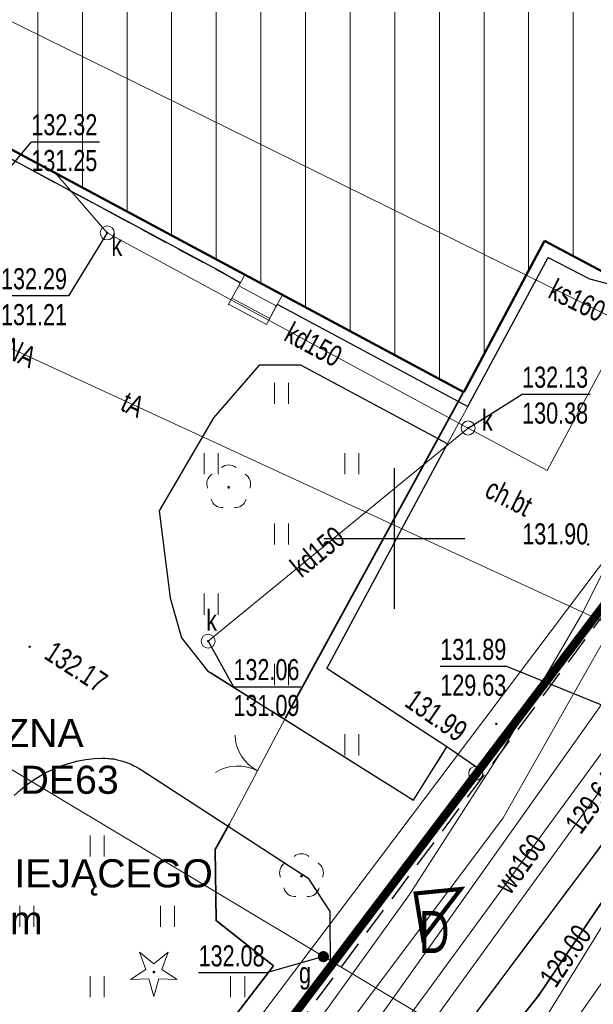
# Model space of a CAD drawing. Header units: centimetres. Extents: x 1590 to 6442358, y 1327 to 6703124.
# Tile 28 of 79: x 1926 to 1947, y 1560 to 1595. Entities that reach past the tile are written whole.
import ezdxf
from ezdxf import colors
from ezdxf.entities.mleader import LeaderData, LeaderLine
from ezdxf.enums import TextEntityAlignment as Align
from ezdxf.math import Vec2, Vec3

# ---------------------------------------------------------------- set-up
doc = ezdxf.new("R2010")
doc.units = ezdxf.units.CM
for name, pattern in [('DASHED', [19.05, 12.7, -6.35]), ('TZ.430.7812.2024$0$1.0_0.5', [1.5, 1, -0.5]), ('TZ.430.7812.2024$0$1.5_0.5', [2, 1.5, -0.5]), ('TZ.430.7812.2024$0$219-500', [0]), ('TZ.430.7812.2024$0$egug-500', [1, 0.5, -0.5]), ('TZ.430.7812.2024$0$otob_500', [0]), ('TZ.430.7812.2024$0$suep_nn_500', [0])]:
    doc.linetypes.add(name, pattern=pattern)
for name, color, linetype, lineweight in [('0_RAMKA', 7, 'Continuous', 25), ('INW_HATCH_UTWARDZENIA', 250, 'Continuous', 0), ('PZT_OPIS', 241, 'Continuous', 5), ('PZT_WYMIARY', 183, 'Continuous', 13), ('S_WODA PPOŻ_TXT', 160, 'Continuous', 20), ('TZ.430.7812.2024$0$!MPZP', 134, 'Continuous', 18)]:
    doc.layers.add(name, color=color, linetype=linetype, lineweight=lineweight)
doc.layers.add('PZT_GRANICA DZIAŁKI', color=1, linetype='DASHED', lineweight=100, true_color=0xff0000)
for name, color, linetype in [('TZ.430.7812.2024$0$202-punkt graniczny', 7, 'Continuous'), ('TZ.430.7812.2024$0$218-kontur użytku gruntowego', 7, 'Continuous'), ('TZ.430.7812.2024$0$219-działka ewidencyjna', 7, 'Continuous'), ('TZ.430.7812.2024$0$312-budynek ewidencyjny', 7, 'Continuous'), ('TZ.430.7812.2024$0$352-schody', 7, 'Continuous'), ('TZ.430.7812.2024$0$brama', 7, 'Continuous'), ('TZ.430.7812.2024$0$chodnik', 7, 'Continuous'), ('TZ.430.7812.2024$0$chodnik-Atr17', 7, 'Continuous'), ('TZ.430.7812.2024$0$drzewo iglaste', 7, 'Continuous'), ('TZ.430.7812.2024$0$drzewo liściaste', 7, 'Continuous'), ('TZ.430.7812.2024$0$jezdnia', 7, 'Continuous'), ('TZ.430.7812.2024$0$krawężnik', 7, 'Continuous'), ('TZ.430.7812.2024$0$obszar utwardzony', 7, 'Continuous'), ('TZ.430.7812.2024$0$obudowa ochronna przewodu', 7, 'Continuous'), ('TZ.430.7812.2024$0$ogrodzenie trwałe', 7, 'Continuous'), ('TZ.430.7812.2024$0$pikieta sztuczna', 7, 'Continuous'), ('TZ.430.7812.2024$0$pikieta sztuczna-Atr2', 7, 'Continuous'), ('TZ.430.7812.2024$0$przewód elektroenergetyczny niskiego napięcia', 7, 'Continuous'), ('TZ.430.7812.2024$0$przewód elektroenergetyczny podziemny', 7, 'Continuous'), ('TZ.430.7812.2024$0$przewód elektroenergetyczny podziemny-Atr1', 7, 'Continuous'), ('TZ.430.7812.2024$0$przewód gazowy', 7, 'Continuous'), ('TZ.430.7812.2024$0$przewód kanalizacyjny', 7, 'Continuous'), ('TZ.430.7812.2024$0$przewód kanalizacyjny-Atr1', 7, 'Continuous'), ('TZ.430.7812.2024$0$przewód telekomunikacyjny podziemny', 7, 'Continuous'), ('TZ.430.7812.2024$0$przewód telekomunikacyjny podziemny-Atr1', 7, 'Continuous'), ('TZ.430.7812.2024$0$przewód wodociągowy', 7, 'Continuous'), ('TZ.430.7812.2024$0$przewód wodociągowy-Atr1', 7, 'Continuous'), ('TZ.430.7812.2024$0$rzędna', 7, 'Continuous'), ('TZ.430.7812.2024$0$rzędna-Atr2', 7, 'Continuous'), ('TZ.430.7812.2024$0$rzędna-Atr3', 7, 'Continuous'), ('TZ.430.7812.2024$0$trawnik', 7, 'Continuous'), ('TZ.430.7812.2024$0$Wstawianie ramki sekcyjnej z opisem', 7, 'Continuous'), ('TZ.430.7812.2024$0$właz do komory lub kanału - okrągły', 7, 'Continuous'), ('TZ.430.7812.2024$0$właz do komory lub kanału - okrągły-Atr17', 7, 'Continuous'), ('TZ.430.7812.2024$0$zasuwa lub zawór', 7, 'Continuous'), ('TZ.430.7812.2024$0$zasuwa lub zawór-Atr17', 7, 'Continuous')]:
    doc.layers.add(name, color=color, linetype=linetype)
doc.styles.add('ARIAL', font='arial.ttf')
doc.styles.get("Standard").update_dxf_attribs({"font": 'arial.ttf'})
doc.styles.add('TZ.430.7812.2024$0$STANDARD', font='Working1250', dxfattribs={"width": 0.75})
doc.linetypes.add('TZ.430.7812.2024$0$902-500', pattern='A,3.75,0,[1,ksztalty.shx,S=0.5,R=0,X=0,Y=0],3.75', length=7.5)
doc.dimstyles.new('500_MDCP_w_metrach', dxfattribs={"dimscale": 0.01, "dimtxt": 80, "dimasz": 60, "dimexe": 40, "dimexo": 10, "dimgap": 5, "dimtad": 1, "dimrnd": 0.01, "dimzin": 9, "dimtxsty": 'ARIAL', "dimblk": 'ARCHTICK', "dimcen": 1, "dimclrd": 256, "dimclre": 256, "dimclrt": 256, "dimadec": 0, "dimazin": 0, "dimtfac": 1, "dimtdec": 1, "dimtix": 1, "dimtmove": 1, "dimatfit": 3, "dimldrblk": 'ARCHTICK', "dimfxl": 40, "dimfxlon": 1, "dimtolj": 1, "dimtzin": 9, "dimlwd": -1, "dimlwe": -1, "dimarcsym": 0})

# ---------------------------------------------------------------- blocks, each defined once
blk = doc.blocks.new('TZ.430.7812.2024$0$202')
at = {"color": 0, "linetype": 'Continuous', "lineweight": 0}
blk.add_circle((0, 0), 0.25, dxfattribs=at)
blk = doc.blocks.new('TZ.430.7812.2024$0$TU04')
at = {"color": 0, "linetype": 'Continuous', "lineweight": 13}
for p, q in [((0, 0), (0, 0.75)), ((0.5, 0), (0.5, 0.75))]:
    blk.add_line(p, q, dxfattribs=at)
blk = doc.blocks.new('TZ.430.7812.2024$0$PW01')
at = {"linetype": 'Continuous', "lineweight": 13}
h = blk.add_hatch(color=0, dxfattribs=at)
edge = h.paths.add_edge_path()
edge.add_arc((0, 0), 0.045, 0, 360)
blk = doc.blocks.new('TZ.430.7812.2024$0$US22')
at = {"color": 0, "linetype": 'Continuous', "lineweight": 13}
blk.add_circle((0, 0), 0.25, dxfattribs=at)
blk = doc.blocks.new('TZ.430.7812.2024$0$OP011')
at = {"linetype": 'Continuous', "lineweight": 13}
h = blk.add_hatch(color=0, dxfattribs=at)
edge = h.paths.add_edge_path()
edge.add_arc((0, 0), 0.05, 0, 360)
at = {"color": 0, "linetype": 'Continuous', "lineweight": 13}
for p, q in [((-0.283, 0.093), (-0.512, 0.706)), ((-0.512, 0.706), (0, 0.299)), ((0, 0.299), (0.512, 0.706)), ((0.512, 0.706), (0.283, 0.093)), ((-0.828, -0.268), (-0.283, 0.093)), ((0.283, 0.093), (0.828, -0.268)), ((-0.175, -0.24), (-0.828, -0.268)), ((0, -0.87), (-0.175, -0.24)), ((0.175, -0.24), (0, -0.87)), ((0.828, -0.268), (0.175, -0.24))]:
    blk.add_line(p, q, dxfattribs=at)
blk = doc.blocks.new('TZ.430.7812.2024$0$OP021')
at = {"linetype": 'Continuous', "lineweight": 13}
h = blk.add_hatch(color=0, dxfattribs=at)
edge = h.paths.add_edge_path()
edge.add_arc((0, 0), 0.05, 0, 360)
at = {"color": 0, "linetype": 'Continuous', "lineweight": 13}
for centre, start, end in [((0, 0.4), 49.272, 130.728), ((-0.38, 0.124), 121.308, 202.548), ((0.38, 0.124), 337.452, 58.692), ((-0.235, -0.324), 193.221, 274.871), ((0.235, -0.324), 265.129, 346.779)]:
    blk.add_arc(centre, 0.4, start, end, dxfattribs=at)
blk = doc.blocks.new('TZ.430.7812.2024$0$OK02')
at = {"color": 0, "linetype": 'Continuous', "lineweight": 0}
for centre, start, end in [((-1.5, 0), 0, 60), ((1.5, 0), 120, 180)]:
    blk.add_arc(centre, 1.5, start, end, dxfattribs=at)
blk = doc.blocks.new('TZ.430.7812.2024$0$US25')
at = {"linetype": 'Continuous', "lineweight": 0}
h = blk.add_hatch(color=0, dxfattribs=at)
edge = h.paths.add_edge_path()
edge.add_arc((0, 0), 0.2, 0, 360)
blk = doc.blocks.new('TZ.430.7812.2024$0$RAMKA500K')
at = {"color": 0}
for p, q in [((347.5, 250), (352.5, 250)), ((350, 247.5), (350, 250)), ((350, 0), (350, 2.5)), ((347.5, 0), (352.5, 0))]:
    blk.add_line(p, q, dxfattribs=at)
blk = doc.blocks.new('TZ.430.7812.2024')
at = {"layer": 'TZ.430.7812.2024$0$!MPZP', "color": 134, "linetype": 'TZ.430.7812.2024$0$1.0_0.5', "lineweight": 30}
blk.add_lwpolyline([(6442268.235, 5667450.925), (6442336.718, 5667582.829), (6442360.82, 5667568.949), (6442344.519, 5667538.917), (6442373.796, 5667519.265), (6442337.749, 5667470.876), (6442332.326, 5667463.974), (6442306.733, 5667438.362), (6442302.129, 5667432.529), (6442295.276, 5667414.133)], dxfattribs=at)
at = {"layer": 'TZ.430.7812.2024$0$218-kontur użytku gruntowego', "color": 82, "linetype": 'TZ.430.7812.2024$0$egug-500', "lineweight": 18, "flags": 128}
for points in [[(6442352.89, 5667491.65), (6442373.49, 5667519.01)], [(6442373.49, 5667519.01), (6442352.89, 5667491.65)], [(6442337.43, 5667471.02), (6442352.89, 5667491.65)], [(6442352.89, 5667491.65), (6442337.43, 5667471.02)]]:
    blk.add_lwpolyline(points, dxfattribs=at)
at = {"layer": 'TZ.430.7812.2024$0$219-działka ewidencyjna', "color": 7, "linetype": 'TZ.430.7812.2024$0$219-500', "lineweight": 18, "flags": 128}
for points in [[(6442373.49, 5667519.01), (6442352.89, 5667491.65)], [(6442352.89, 5667491.65), (6442337.43, 5667471.02)]]:
    blk.add_lwpolyline(points, dxfattribs=at)
at = {"layer": 'TZ.430.7812.2024$0$312-budynek ewidencyjny', "color": 7, "linetype": 'Continuous', "lineweight": 50, "flags": 128}
for points in [[(6442352.47, 5667505.2), (6442325.16, 5667519.86)], [(6442355.33, 5667510.59), (6442352.47, 5667505.2)], [(6442357.43, 5667509.47), (6442355.33, 5667510.59)]]:
    blk.add_lwpolyline(points, dxfattribs=at)
at = {"layer": 'TZ.430.7812.2024$0$352-schody', "color": 7, "linetype": 'Continuous', "lineweight": 18, "flags": 128}
blk.add_lwpolyline([(6442346.01, 5667508.67), (6442345.44, 5667507.61), (6442344.09, 5667508.33), (6442344.68, 5667509.38)], close=True, dxfattribs=at)
blk.add_lwpolyline([(6442346.01, 5667508.67), (6442345.44, 5667507.61), (6442344.09, 5667508.33), (6442344.68, 5667509.38)], close=True, dxfattribs=at)
for points in [[(6442345.795, 5667508.271), (6442344.457, 5667508.984)], [(6442345.558, 5667507.83), (6442344.212, 5667508.548)]]:
    blk.add_lwpolyline(points, dxfattribs=at)
at = {"layer": 'TZ.430.7812.2024$0$brama', "color": 7, "linetype": 'TZ.430.7812.2024$0$otob_500', "lineweight": 18, "flags": 128}
blk.add_lwpolyline([(6442344.13, 5667489.85), (6442346.12, 5667493.62)], dxfattribs=at)
at = {"layer": 'TZ.430.7812.2024$0$chodnik', "color": 7, "linetype": 'TZ.430.7812.2024$0$1.0_0.5', "lineweight": 18}
for p, q in [((6442344.52, 5667509.09), (6442330.73, 5667516.52)), ((6442344.09, 5667508.33), (6442344.52, 5667509.09)), ((6442345.44, 5667507.61), (6442344.09, 5667508.33)), ((6442345.82, 5667508.33), (6442345.44, 5667507.61)), ((6442352.61, 5667504.69), (6442345.82, 5667508.33)), ((6442343.56, 5667504.29), (6442345.19, 5667506.16)), ((6442345.19, 5667506.16), (6442346.67, 5667506.16)), ((6442346.67, 5667506.16), (6442351.88, 5667503.37)), ((6442351.88, 5667503.37), (6442352.61, 5667504.69)), ((6442341.63, 5667500.98), (6442343.56, 5667504.29)), ((6442342.02, 5667497.89), (6442341.63, 5667500.98)), ((6442342.42, 5667496.47), (6442342.02, 5667497.89)), ((6442343.35, 5667495.3), (6442342.42, 5667496.47)), ((6442350.67, 5667490.69), (6442343.35, 5667495.3)), ((6442351.86, 5667492.59), (6442350.67, 5667490.69)), ((6442353.03, 5667491.78), (6442351.86, 5667492.59)), ((6442338.18, 5667491.93), (6442338.45, 5667492.01)), ((6442338.45, 5667492.01), (6442338.74, 5667492.09)), ((6442338.74, 5667492.09), (6442339.02, 5667492.14)), ((6442339.02, 5667492.14), (6442339.31, 5667492.18)), ((6442339.31, 5667492.18), (6442339.6, 5667492.19)), ((6442339.6, 5667492.19), (6442339.71, 5667492.19)), ((6442339.71, 5667492.19), (6442340.03, 5667492.16)), ((6442340.03, 5667492.16), (6442340.13, 5667492.13)), ((6442340.13, 5667492.13), (6442340.24, 5667492.11)), ((6442340.24, 5667492.11), (6442340.44, 5667492.05)), ((6442340.44, 5667492.05), (6442340.54, 5667492.01)), ((6442340.54, 5667492.01), (6442340.63, 5667491.97)), ((6442340.63, 5667491.97), (6442340.73, 5667491.92)), ((6442337.39, 5667491.56), (6442337.65, 5667491.7)), ((6442337.65, 5667491.7), (6442337.91, 5667491.82)), ((6442337.91, 5667491.82), (6442338.18, 5667491.93)), ((6442340.73, 5667491.92), (6442340.83, 5667491.87)), ((6442340.83, 5667491.87), (6442340.92, 5667491.82)), ((6442340.92, 5667491.82), (6442341.01, 5667491.76)), ((6442341.01, 5667491.76), (6442346.93, 5667487.92)), ((6442347.71, 5667484.65), (6442353.03, 5667491.78)), ((6442336.69, 5667491.06), (6442336.91, 5667491.24)), ((6442336.91, 5667491.24), (6442337.14, 5667491.41)), ((6442337.14, 5667491.41), (6442337.39, 5667491.56)), ((6442336.47, 5667490.86), (6442336.69, 5667491.06)), ((6442346.93, 5667487.92), (6442347.7, 5667486.73)), ((6442347.7, 5667486.73), (6442347.71, 5667484.65))]:
    blk.add_line(p, q, dxfattribs=at)
at = {"layer": 'TZ.430.7812.2024$0$chodnik', "color": 7, "linetype": 'TZ.430.7812.2024$0$1.0_0.5', "lineweight": 18, "flags": 128}
blk.add_lwpolyline([(6442353.03, 5667491.78), (6442364.65, 5667507.11), (6442362.87, 5667507.58), (6442359.15, 5667508.64), (6442357.26, 5667509.15), (6442356.93, 5667509.24), (6442355.47, 5667510), (6442352.61, 5667504.69), (6442351.88, 5667503.37), (6442347.59, 5667495.38), (6442351.86, 5667492.59)], close=True, dxfattribs=at)
at = {"layer": 'TZ.430.7812.2024$0$jezdnia', "color": 7, "linetype": 'TZ.430.7812.2024$0$1.5_0.5', "lineweight": 18, "flags": 128}
for points in [[(6442388.586, 5667531.591), (6442386.81, 5667530.2), (6442378.54, 5667524.66), (6442376.78, 5667523.23), (6442364.65, 5667507.11), (6442353.03, 5667491.78), (6442347.71, 5667484.65), (6442337.64, 5667471.29), (6442331.59, 5667464.31), (6442328.1, 5667460.64), (6442320.75, 5667453.71), (6442317.54, 5667450.74), (6442314.41, 5667447.71), (6442312.38, 5667445.41), (6442310.69, 5667443.16), (6442308.4, 5667439.72), (6442306.7, 5667436.77), (6442305.77, 5667434.32), (6442304.68, 5667431.81), (6442298.81, 5667418.34), (6442297.26, 5667414.75), (6442296.783, 5667413.636)], [(6442302.035, 5667412.98), (6442308.59, 5667428.16), (6442310.83, 5667433.31), (6442311.31, 5667434.37), (6442312.42, 5667436.49), (6442313.8, 5667438.68), (6442315.52, 5667441.16), (6442317.06, 5667443.06), (6442319.65, 5667445.74), (6442329.74, 5667455.14), (6442331.9, 5667457.24), (6442334.08, 5667459.47), (6442336.71, 5667462.36), (6442336.84, 5667462.49), (6442336.98, 5667462.63), (6442337.13, 5667462.77), (6442337.27, 5667462.9), (6442337.42, 5667463.02), (6442337.57, 5667463.14), (6442337.74, 5667463.26), (6442337.9, 5667463.37), (6442338.06, 5667463.47), (6442338.23, 5667463.57), (6442338.4, 5667463.67), (6442338.58, 5667463.75), (6442338.75, 5667463.84), (6442338.93, 5667463.92), (6442339.15, 5667464.04), (6442339.37, 5667464.16), (6442339.6, 5667464.26), (6442339.84, 5667464.35), (6442340.08, 5667464.43), (6442340.33, 5667464.49), (6442340.58, 5667464.54), (6442340.83, 5667464.56), (6442341.08, 5667464.59), (6442341.33, 5667464.58), (6442341.59, 5667464.58), (6442341.84, 5667464.55), (6442342.09, 5667464.51), (6442342.21, 5667464.46), (6442342.32, 5667464.41), (6442342.43, 5667464.34), (6442342.55, 5667464.28), (6442342.65, 5667464.22), (6442342.75, 5667464.16), (6442342.86, 5667464.09), (6442342.96, 5667464.01), (6442343.11, 5667463.9), (6442343.22, 5667463.81), (6442343.32, 5667463.71), (6442343.41, 5667463.61), (6442343.51, 5667463.5), (6442343.6, 5667463.39), (6442343.69, 5667463.29), (6442343.78, 5667463.18), (6442343.86, 5667463.07), (6442343.94, 5667462.96), (6442344.02, 5667462.83), (6442344.1, 5667462.71), (6442344.18, 5667462.59), (6442344.24, 5667462.47), (6442344.31, 5667462.35), (6442349.9, 5667465.02), (6442348.15, 5667467.94), (6442346.86, 5667470.65), (6442346.78, 5667470.89), (6442346.7, 5667471.13), (6442346.64, 5667471.37), (6442346.6, 5667471.62), (6442346.55, 5667471.87), (6442346.54, 5667472.12), (6442346.52, 5667472.38), (6442346.53, 5667472.63), (6442346.53, 5667472.89), (6442346.56, 5667473.14), (6442346.6, 5667473.39), (6442346.65, 5667473.64), (6442346.71, 5667473.89), (6442346.78, 5667474.13), (6442346.85, 5667474.37), (6442346.91, 5667474.6), (6442346.99, 5667474.82), (6442347.07, 5667475.05), (6442347.17, 5667475.27), (6442347.27, 5667475.49), (6442347.38, 5667475.71), (6442347.5, 5667475.92), (6442347.63, 5667476.12), (6442347.76, 5667476.33), (6442347.9, 5667476.53), (6442348.05, 5667476.72), (6442348.21, 5667476.9), (6442348.37, 5667477.08), (6442349.93, 5667479.17), (6442357.49, 5667489.27), (6442360.63, 5667493.47), (6442368.16, 5667503.72), (6442377.71, 5667516.67), (6442379.81, 5667519.11), (6442381.9, 5667520.95), (6442390.13, 5667527.25), (6442390.47, 5667527.51), (6442390.8, 5667527.76), (6442391.046, 5667527.948)]]:
    blk.add_lwpolyline(points, dxfattribs=at)
at = {"layer": 'TZ.430.7812.2024$0$krawężnik', "color": 7, "linetype": 'Continuous', "lineweight": 25}
for p, q in [((6442330.73, 5667516.52), (6442343.85, 5667509.48)), ((6442343.85, 5667509.48), (6442344.52, 5667509.09))]:
    blk.add_line(p, q, dxfattribs=at)
at = {"layer": 'TZ.430.7812.2024$0$krawężnik', "color": 7, "linetype": 'Continuous', "lineweight": 25, "flags": 128}
for points in [[(6442391.046, 5667527.948), (6442390.8, 5667527.76), (6442390.47, 5667527.51), (6442390.13, 5667527.25), (6442381.9, 5667520.95), (6442379.81, 5667519.11), (6442377.71, 5667516.67), (6442368.16, 5667503.72), (6442360.63, 5667493.47), (6442357.49, 5667489.27), (6442349.93, 5667479.17), (6442348.37, 5667477.08)], [(6442345.82, 5667508.33), (6442352.61, 5667504.69), (6442355.47, 5667510), (6442356.93, 5667509.24), (6442357.26, 5667509.15), (6442359.15, 5667508.64), (6442362.87, 5667507.58)], [(6442364.65, 5667507.11), (6442353.03, 5667491.78)], [(6442336.47, 5667490.86), (6442336.69, 5667491.06), (6442336.91, 5667491.24), (6442337.14, 5667491.41), (6442337.39, 5667491.56), (6442337.65, 5667491.7), (6442337.91, 5667491.82), (6442338.18, 5667491.93), (6442338.45, 5667492.01), (6442338.74, 5667492.09), (6442339.02, 5667492.14), (6442339.31, 5667492.18), (6442339.6, 5667492.19), (6442339.71, 5667492.19), (6442339.81, 5667492.18), (6442339.92, 5667492.17), (6442340.03, 5667492.16), (6442340.13, 5667492.13), (6442340.24, 5667492.11), (6442340.34, 5667492.08), (6442340.44, 5667492.05), (6442340.54, 5667492.01), (6442340.63, 5667491.97), (6442340.73, 5667491.92), (6442340.83, 5667491.87), (6442340.92, 5667491.82), (6442341.01, 5667491.76), (6442346.93, 5667487.92), (6442347.7, 5667486.73)], [(6442353.03, 5667491.78), (6442351.86, 5667492.59), (6442347.59, 5667495.38), (6442351.88, 5667503.37), (6442346.67, 5667506.16), (6442345.19, 5667506.16), (6442343.56, 5667504.29), (6442341.63, 5667500.98), (6442342.02, 5667497.89), (6442342.42, 5667496.47), (6442343.35, 5667495.3), (6442350.67, 5667490.69), (6442351.86, 5667492.59)], [(6442353.03, 5667491.78), (6442347.71, 5667484.65)], [(6442347.7, 5667486.73), (6442347.71, 5667484.65), (6442337.64, 5667471.29), (6442331.59, 5667464.31), (6442328.1, 5667460.64)]]:
    blk.add_lwpolyline(points, dxfattribs=at)
at = {"layer": 'TZ.430.7812.2024$0$obszar utwardzony', "color": 7, "linetype": 'TZ.430.7812.2024$0$1.5_0.5', "lineweight": 18, "flags": 128}
blk.add_lwpolyline([(6442353.35, 5667479.46), (6442354.66, 5667479.58), (6442355.83, 5667479.38), (6442356.06, 5667479.01), (6442355.42, 5667477.32), (6442359.88, 5667483.76), (6442359.77, 5667483.67), (6442359.65, 5667483.6), (6442359.52, 5667483.55), (6442359.38, 5667483.51), (6442359.24, 5667483.49), (6442359.1, 5667483.49), (6442358.96, 5667483.5), (6442358.82, 5667483.54), (6442358.69, 5667483.59), (6442358.57, 5667483.66), (6442358.45, 5667483.74), (6442358.35, 5667483.84), (6442358.26, 5667483.95), (6442358.19, 5667484.07), (6442358.15, 5667484.19), (6442358.1, 5667484.31), (6442358.06, 5667484.42), (6442358.02, 5667484.54), (6442357.98, 5667484.66), (6442357.95, 5667484.78), (6442357.91, 5667484.9), (6442357.88, 5667485.03), (6442357.84, 5667485.15), (6442357.81, 5667485.27), (6442357.79, 5667485.39), (6442357.76, 5667485.51), (6442357.73, 5667485.64), (6442357.71, 5667485.76), (6442357.49, 5667489.27), (6442349.93, 5667479.17)], close=True, dxfattribs=at)
at = {"layer": 'TZ.430.7812.2024$0$obudowa ochronna przewodu', "color": 7, "linetype": 'Continuous', "lineweight": 35, "flags": 128}
blk.add_lwpolyline([(6442337.68, 5667462.55), (6442348.64, 5667475.53), (6442355.13, 5667483.76), (6442362.24, 5667494.24), (6442369.72, 5667504.18), (6442378.43, 5667516.52), (6442380.46, 5667518.67), (6442391.242, 5667527.437)], dxfattribs=at)
at = {"layer": 'TZ.430.7812.2024$0$ogrodzenie trwałe', "color": 7, "linetype": 'TZ.430.7812.2024$0$902-500', "lineweight": 35, "flags": 128}
for points in [[(6442352.43, 5667505.17), (6442346.12, 5667493.62)], [(6442344.13, 5667489.85), (6442343.62, 5667488.94), (6442343.65, 5667486.41), (6442345.69, 5667484.8), (6442339.43, 5667476.65), (6442333.7, 5667469.6), (6442331.9, 5667467.74), (6442330.34, 5667466.35)]]:
    blk.add_lwpolyline(points, dxfattribs=at)
at = {"layer": 'TZ.430.7812.2024$0$przewód elektroenergetyczny niskiego napięcia', "color": 1, "linetype": 'TZ.430.7812.2024$0$suep_nn_500', "lineweight": 18, "flags": 128}
for points in [[(6442366.01, 5667496.53), (6442342.61, 5667463.12)], [(6442342.61, 5667463.12), (6442366.01, 5667496.53)]]:
    blk.add_lwpolyline(points, dxfattribs=at)
at = {"layer": 'TZ.430.7812.2024$0$przewód elektroenergetyczny podziemny', "color": 1, "linetype": 'Continuous', "lineweight": 18, "flags": 128}
for points in [[(6442337.68, 5667462.55), (6442348.64, 5667475.53), (6442355.13, 5667483.76), (6442362.24, 5667494.24), (6442369.72, 5667504.18), (6442378.43, 5667516.52), (6442380.46, 5667518.67), (6442391.242, 5667527.437)], [(6442357.74, 5667496.9), (6442323.64, 5667512.63), (6442321.57, 5667512.27)], [(6442354.082, 5667459.9), (6442350.75, 5667465.4), (6442347.4, 5667470.74), (6442347.04, 5667472.65), (6442347.47, 5667474.64), (6442348.17, 5667475.98), (6442349.07, 5667477.13), (6442343.83, 5667481.15), (6442347.09, 5667485.48), (6442351.5, 5667491.32), (6442357.82, 5667499.7), (6442363.86, 5667507.72), (6442360.51, 5667510.06), (6442360.31, 5667510.2), (6442360.27, 5667510.09)], [(6442338.82, 5667469.99), (6442353.86, 5667490.07), (6442357.74, 5667496.9)]]:
    blk.add_lwpolyline(points, dxfattribs=at)
at = {"layer": 'TZ.430.7812.2024$0$przewód gazowy', "color": 40, "linetype": 'Continuous', "lineweight": 18, "flags": 128}
for points in [[(6442354.16, 5667480.98), (6442353.07, 5667481.78), (6442347.47, 5667485.13), (6442320.77, 5667501.13), (6442317.88, 5667504.63), (6442317.44, 5667505.31)], [(6442354.16, 5667480.98), (6442357.61, 5667486.58), (6442363.81, 5667495.85), (6442367.67, 5667501.92)]]:
    blk.add_lwpolyline(points, dxfattribs=at)
at = {"layer": 'TZ.430.7812.2024$0$przewód kanalizacyjny', "color": 34, "linetype": 'Continuous', "lineweight": 18, "flags": 128}
for points in [[(6442374.97, 5667499.37), (6442354.68, 5667509.37), (6442299.94, 5667536.34)], [(6442366.27, 5667522.63), (6442355.43, 5667502.42), (6442352.62, 5667503.93)], [(6442352.452, 5667457.74), (6442344.89, 5667467.91), (6442343.05, 5667473.93), (6442373.1, 5667516.27)], [(6442352.62, 5667503.93), (6442339.78, 5667510.87), (6442337.94, 5667512.99)], [(6442343.37, 5667496.35), (6442352.62, 5667503.93)], [(6442341.72, 5667469.5), (6442342.01, 5667469.9), (6442358.78, 5667493.06), (6442359.07, 5667493.46)]]:
    blk.add_lwpolyline(points, dxfattribs=at)
at = {"layer": 'TZ.430.7812.2024$0$przewód telekomunikacyjny podziemny', "color": 30, "linetype": 'Continuous', "lineweight": 18, "flags": 128}
blk.add_lwpolyline([(6442321.57, 5667512.27), (6442323.64, 5667512.63), (6442357.74, 5667496.9), (6442367.42, 5667519.49)], dxfattribs=at)
at = {"layer": 'TZ.430.7812.2024$0$przewód wodociągowy', "color": 5, "linetype": 'Continuous', "lineweight": 18, "flags": 128}
for points in [[(6442370.58, 5667530.58), (6442370.7, 5667530.09), (6442370.02, 5667527.39), (6442368.73, 5667524.06), (6442367.11, 5667520.03), (6442364.48, 5667513.49), (6442362.71, 5667509.72), (6442359.95, 5667503.85), (6442356.65, 5667497.28), (6442353.84, 5667492.49), (6442350.53, 5667487.34), (6442343.54, 5667477.62), (6442338.52, 5667470.99)], [(6442344.91, 5667475.34), (6442364.05, 5667501.51)]]:
    blk.add_lwpolyline(points, dxfattribs=at)
at = {"layer": 'TZ.430.7812.2024$0$rzędna-Atr2', "color": 7, "flags": 128}
for points in [[(6442333.77, 5667510.12), (6442337.08, 5667514.11), (6442339.506, 5667514.11)], [(6442339.78, 5667510.87), (6442338.4, 5667508.63), (6442336.001, 5667508.63)], [(6442352.62, 5667503.93), (6442354.54, 5667505.13), (6442356.961, 5667505.13)], [(6442343.37, 5667496.35), (6442344.27, 5667494.73), (6442346.664, 5667494.73)], [(6442358.98, 5667493.42), (6442354, 5667495.45), (6442351.628, 5667495.45)], [(6442347.47, 5667485.13), (6442345.45, 5667484.55), (6442343.029, 5667484.55)]]:
    blk.add_lwpolyline(points, dxfattribs=at)
at = {"layer": 'TZ.430.7812.2024$0$trawnik', "color": 7, "linetype": 'TZ.430.7812.2024$0$1.0_0.5', "lineweight": 18, "flags": 128}
for points in [[(6442351.88, 5667503.37), (6442346.67, 5667506.16), (6442345.19, 5667506.16), (6442343.56, 5667504.29), (6442341.63, 5667500.98), (6442342.02, 5667497.89), (6442342.42, 5667496.47), (6442343.35, 5667495.3), (6442350.67, 5667490.69), (6442351.86, 5667492.59), (6442347.59, 5667495.38)], [(6442345.69, 5667484.8), (6442343.65, 5667486.41), (6442343.62, 5667488.94), (6442344.08, 5667489.77), (6442341.01, 5667491.76), (6442340.92, 5667491.82), (6442340.83, 5667491.87), (6442340.73, 5667491.92), (6442340.63, 5667491.97), (6442340.54, 5667492.01), (6442340.44, 5667492.05), (6442340.24, 5667492.11), (6442340.13, 5667492.13), (6442340.03, 5667492.16), (6442339.92, 5667492.17), (6442339.71, 5667492.19), (6442339.6, 5667492.19), (6442339.31, 5667492.18), (6442339.02, 5667492.14), (6442338.74, 5667492.09), (6442338.45, 5667492.01), (6442338.18, 5667491.93), (6442337.91, 5667491.82), (6442337.65, 5667491.7), (6442337.39, 5667491.56), (6442337.14, 5667491.41), (6442336.91, 5667491.24), (6442336.69, 5667491.06), (6442336.47, 5667490.86), (6442336.27, 5667490.65), (6442334.79, 5667487.89), (6442329.64, 5667490.55), (6442327.57, 5667486.65), (6442328.12, 5667484.48), (6442339.77, 5667477.09)]]:
    blk.add_lwpolyline(points, close=True, dxfattribs=at)
at = {"layer": 'TZ.430.7812.2024$0$202-punkt graniczny', "color": 7, "linetype": 'Continuous', "lineweight": 18}
blk.add_blockref('TZ.430.7812.2024$0$202', (6442352.89, 5667491.65), dxfattribs=at)
at = {"layer": 'TZ.430.7812.2024$0$brama', "color": 7, "linetype": 'Continuous', "lineweight": 18, "rotation": 62.17300000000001}
blk.add_blockref('TZ.430.7812.2024$0$OK02', (6442345.125, 5667491.735), dxfattribs=at)
at = {"layer": 'TZ.430.7812.2024$0$drzewo iglaste', "color": 94, "linetype": 'Continuous', "lineweight": 18}
blk.add_blockref('TZ.430.7812.2024$0$OP011', (6442341.44, 5667484.58), dxfattribs=at)
at = {"layer": 'TZ.430.7812.2024$0$drzewo liściaste', "color": 94, "linetype": 'Continuous', "lineweight": 18}
for p in [(6442344.1, 5667501.82), (6442346.69, 5667487.99)]:
    blk.add_blockref('TZ.430.7812.2024$0$OP021', p, dxfattribs=at)
at = {"layer": 'TZ.430.7812.2024$0$pikieta sztuczna', "color": 7, "linetype": 'Continuous', "lineweight": 13}
for p in [(6442356.89, 5667499.79), (6442337.02, 5667496.15), (6442353.62, 5667493.41)]:
    blk.add_blockref('TZ.430.7812.2024$0$PW01', p, dxfattribs=at)
at = {"layer": 'TZ.430.7812.2024$0$rzędna', "color": 34, "linetype": 'Continuous', "lineweight": 18}
for p in [(6442339.78, 5667510.87), (6442352.62, 5667503.93), (6442343.37, 5667496.35)]:
    blk.add_blockref('TZ.430.7812.2024$0$PW01', p, dxfattribs=at)
at = {"layer": 'TZ.430.7812.2024$0$rzędna', "color": 40, "linetype": 'Continuous', "lineweight": 18}
blk.add_blockref('TZ.430.7812.2024$0$PW01', (6442347.47, 5667485.13), dxfattribs=at)
at = {"layer": 'TZ.430.7812.2024$0$rzędna', "color": 1, "linetype": 'Continuous', "lineweight": 18}
blk.add_blockref('TZ.430.7812.2024$0$PW01', (6442355.13, 5667483.76), dxfattribs=at)
at = {"layer": 'TZ.430.7812.2024$0$trawnik', "color": 7, "linetype": 'Continuous', "lineweight": 18}
for p in [(6442345.729, 5667504.789), (6442343.229, 5667502.289), (6442348.229, 5667502.289), (6442345.729, 5667499.789), (6442343.229, 5667497.289), (6442345.729, 5667494.789), (6442348.229, 5667492.289), (6442339.169, 5667488.689), (6442336.669, 5667486.189), (6442341.669, 5667486.189), (6442339.169, 5667483.689), (6442344.169, 5667483.689)]:
    blk.add_blockref('TZ.430.7812.2024$0$TU04', p, dxfattribs=at)
at = {"layer": 'TZ.430.7812.2024$0$Wstawianie ramki sekcyjnej z opisem', "color": 7, "linetype": 'Continuous', "lineweight": 13}
for p in [(6442000, 5667500), (6442000, 5667250)]:
    blk.add_blockref('TZ.430.7812.2024$0$RAMKA500K', p, dxfattribs=at)
at = {"layer": 'TZ.430.7812.2024$0$właz do komory lub kanału - okrągły', "color": 7, "linetype": 'Continuous', "lineweight": 18}
for p in [(6442339.78, 5667510.87), (6442352.62, 5667503.93), (6442343.37, 5667496.35)]:
    blk.add_blockref('TZ.430.7812.2024$0$US22', p, dxfattribs=at)
at = {"layer": 'TZ.430.7812.2024$0$zasuwa lub zawór', "color": 40, "linetype": 'Continuous', "lineweight": 18}
blk.add_blockref('TZ.430.7812.2024$0$US25', (6442347.47, 5667485.13), dxfattribs=at)
at = {"layer": 'TZ.430.7812.2024$0$!MPZP', "color": 134, "lineweight": 20, "insert": (6442350.867, 5667486.757), "char_height": 1.5, "width": 7.24236, "attachment_point": 1, "style": 'TZ.430.7812.2024$0$STANDARD'}
blk.add_mtext('D', dxfattribs=at)
at = {"layer": 'TZ.430.7812.2024$0$chodnik-Atr17', "color": 7, "style": 'TZ.430.7812.2024$0$STANDARD', "width": 0.765}
blk.add_text('ch.bt', height=0.75, rotation=333.182, dxfattribs=at).set_placement((6442354.07, 5667501.47), align=Align.MIDDLE_CENTER)
at = {"layer": 'TZ.430.7812.2024$0$pikieta sztuczna-Atr2', "color": 7, "style": 'TZ.430.7812.2024$0$STANDARD', "width": 0.765}
blk.add_text('131.90', height=0.75, dxfattribs=at).set_placement((6442356.89, 5667499.79), align=Align.RIGHT)
for s, rotation, p in [('132.17', 327.031, (6442337.49, 5667495.76)), ('131.99', 325.304, (6442350.31, 5667494.07))]:
    blk.add_text(s, height=0.75, rotation=rotation, dxfattribs=at).set_placement(p)
at = {"layer": 'TZ.430.7812.2024$0$przewód elektroenergetyczny podziemny-Atr1', "color": 1, "style": 'TZ.430.7812.2024$0$STANDARD', "width": 0.765}
blk.add_text('eNA', height=0.75, rotation=335.236, dxfattribs=at).set_placement((6442336.5, 5667506.7), align=Align.MIDDLE_CENTER)
at = {"layer": 'TZ.430.7812.2024$0$przewód kanalizacyjny-Atr1', "color": 34, "style": 'TZ.430.7812.2024$0$STANDARD', "width": 0.765}
blk.add_text('ks160', height=0.75, rotation=333.77, dxfattribs=at).set_placement((6442356.5, 5667508.47), align=Align.MIDDLE_CENTER)
for rotation, p in [(331.609, (6442346.2, 5667507.4)), (39.33, (6442346.45, 5667498.87))]:
    blk.add_text('kd150', height=0.75, rotation=rotation, dxfattribs=at).set_placement(p, align=Align.MIDDLE_LEFT)
at = {"layer": 'TZ.430.7812.2024$0$przewód telekomunikacyjny podziemny-Atr1', "color": 30, "style": 'TZ.430.7812.2024$0$STANDARD', "width": 0.765}
blk.add_text('tA', height=0.75, rotation=335.236, dxfattribs=at).set_placement((6442340.69, 5667504.77), align=Align.MIDDLE_CENTER)
at = {"layer": 'TZ.430.7812.2024$0$przewód wodociągowy-Atr1', "color": 5, "style": 'TZ.430.7812.2024$0$STANDARD', "width": 0.765}
blk.add_text('wo160', height=0.75, rotation=53.819, dxfattribs=at).set_placement((6442354.48, 5667488.43), align=Align.MIDDLE_CENTER)
at = {"layer": 'TZ.430.7812.2024$0$rzędna-Atr2', "color": 34, "style": 'TZ.430.7812.2024$0$STANDARD', "width": 0.765}
for s, p in [('132.32', (6442337.08, 5667514.118)), ('132.29', (6442336.001, 5667508.638)), ('132.13', (6442354.54, 5667505.138)), ('131.89', (6442351.628, 5667495.458)), ('132.06', (6442344.27, 5667494.738))]:
    blk.add_text(s, height=0.75, dxfattribs=at).set_placement(p, align=Align.BOTTOM_LEFT)
blk.add_text('129.64', height=0.75, rotation=54.091, dxfattribs=at).set_placement((6442356.32, 5667489.66), align=Align.MIDDLE_LEFT)
at = {"layer": 'TZ.430.7812.2024$0$rzędna-Atr2', "color": 1, "style": 'TZ.430.7812.2024$0$STANDARD', "width": 0.765}
blk.add_text('129.00', height=0.75, rotation=55.846, dxfattribs=at).set_placement((6442355.42, 5667484.19), align=Align.MIDDLE_LEFT)
at = {"layer": 'TZ.430.7812.2024$0$rzędna-Atr2', "color": 40, "style": 'TZ.430.7812.2024$0$STANDARD', "width": 0.765}
blk.add_text('132.08', height=0.75, dxfattribs=at).set_placement((6442343.029, 5667484.558), align=Align.BOTTOM_LEFT)
at = {"layer": 'TZ.430.7812.2024$0$rzędna-Atr3', "color": 34, "style": 'TZ.430.7812.2024$0$STANDARD', "width": 0.765}
for s, p in [('131.25', (6442337.08, 5667512.843)), ('131.21', (6442336.001, 5667507.362)), ('130.38', (6442354.54, 5667503.862)), ('129.63', (6442351.628, 5667494.183)), ('131.09', (6442344.27, 5667493.463))]:
    blk.add_text(s, height=0.75, dxfattribs=at).set_placement(p, align=Align.BOTTOM_LEFT)
at = {"layer": 'TZ.430.7812.2024$0$właz do komory lub kanału - okrągły-Atr17', "color": 7, "style": 'TZ.430.7812.2024$0$STANDARD', "width": 0.765}
for p in [(6442339.93, 5667510.05), (6442353.11, 5667503.83), (6442343.3, 5667496.72)]:
    blk.add_text('k', height=0.75, dxfattribs=at).set_placement(p)
at = {"layer": 'TZ.430.7812.2024$0$zasuwa lub zawór-Atr17', "color": 40, "style": 'TZ.430.7812.2024$0$STANDARD', "width": 0.765}
blk.add_text('g', height=0.75, dxfattribs=at).set_placement((6442346.6, 5667484.18))
blk = doc.blocks.new('wjazd na działkę')
at = {"const_width": 14.7}
blk.add_lwpolyline([(110.7, -118), (-110.4, -118.3), (0, 0), (110.7, -118), (-110.4, -118.3)], dxfattribs=at)
blk.add_lwpolyline([(110.7, -118), (-110.4, -118.3), (0, 0), (110.7, -118), (-110.4, -118.3)], dxfattribs=at)
blk = doc.blocks.new('_ArchTick')
at = {"color": 0, "linetype": 'ByBlock', "const_width": 0.15}
blk.add_lwpolyline([(-0.5, -0.5), (0.5, 0.5)], dxfattribs=at)
blk = doc.blocks.new('*D1476')
at = {"layer": 'Defpoints', "color": 0, "transparency": 33554687}
for p in [(1913.878, 1561.307), (1928.688, 1550.098), (1928.688, 1550.098)]:
    blk.add_point(p, dxfattribs=at)
at = {"layer": 'PZT_WYMIARY', "transparency": 33554687}
for p, q in [((1913.817, 1561.227), (1913.636, 1560.988)), ((1913.878, 1561.307), (1928.688, 1550.098)), ((1928.628, 1550.018), (1928.447, 1549.779))]:
    blk.add_line(p, q, dxfattribs=at)
at = {"layer": 'PZT_WYMIARY', "xscale": 0.6, "yscale": 0.6, "zscale": 0.6}
for p, rotation in [((1913.878, 1561.307), 142.8795847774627), ((1928.688, 1550.098), 322.8795847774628)]:
    blk.add_blockref('_ArchTick', p, dxfattribs=dict(at, rotation=rotation))
at = {"layer": 'PZT_WYMIARY', "transparency": 33554687, "insert": (1921.603, 1556.126), "char_height": 0.8, "attachment_point": 5, "rotation": 322.8796, "style": 'ARIAL'}
blk.add_mtext('\\A1;18,57', dxfattribs=at)

msp = doc.modelspace()

# ---------------------------------------------------------------- hatches: boundary and pattern name
at = {"layer": 'INW_HATCH_UTWARDZENIA', "transparency": 33554687}
h = msp.add_hatch(dxfattribs=at)
h.set_pattern_fill('ANSI31', color=256, scale=0.5, angle=45, style=0)
h.set_pattern_definition([(90, (-52576.66, 6613.2161), (-1.5875, 1e-16), [])])
h.paths.add_polyline_path([(1930.197, 1617.891), (1932.731, 1622.489), (1915.08, 1622.489), (1917.967, 1620.988), (1915.886, 1616.986), (1918.36, 1615.645), (1914.789, 1609.06), (1909.821, 1611.754), (1904.578, 1602.162), (1903.694, 1602.645), (1882.981, 1563.387), (1891.049, 1559.13), (1885.338, 1547.664), (1879.794, 1550.597), (1874.333, 1540.354), (1894.621, 1540.354), (1895.675, 1542.265), (1888.413, 1545.938), (1894.237, 1557.451), (1907.962, 1550.164), (1913.878, 1561.307), (1899.987, 1568.682), (1914.885, 1596.745), (1942.108, 1582.01), (1945.016, 1587.384), (1947.113, 1586.249), (1954.483, 1599.867), (1928.767, 1613.866), (1930.802, 1617.558)])

# ---------------------------------------------------------------- linework, layer by layer
at = {"layer": 'PZT_GRANICA DZIAŁKI', "linetype": 'DASHED', "ltscale": 0.1, "transparency": 33554687, "const_width": 0.3}
msp.add_lwpolyline([(1938.093, 1622.489), (1933.845, 1615.691), (1957.949, 1600.321), (1957.025, 1599.933), (1963.228, 1595.735), (1921.313, 1540.354)], dxfattribs=at)

# ---------------------------------------------------------------- block references
at = {"layer": '0_RAMKA', "transparency": 33554559}
msp.add_blockref('TZ.430.7812.2024', (-6440410.33, -5665923.18), dxfattribs=at)
at = {"layer": 'PZT_OPIS', "transparency": 33554687, "xscale": 0.01, "yscale": 0.01, "zscale": 0.01, "rotation": 52.46446623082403}
msp.add_blockref('wjazd na działkę', (1940.419, 1564.197), dxfattribs=at)

# ---------------------------------------------------------------- dimensions: what is measured, and where the dimension line sits
at = {"layer": 'PZT_WYMIARY', "transparency": 33554687}
dim = msp.add_aligned_dim(p1=(1913.878, 1561.307), p2=(1928.688, 1550.098), distance=0, dimstyle='500_MDCP_w_metrach', dxfattribs=at)
dim.commit()
dim.dimension.update_dxf_attribs({"geometry": '*D1476', "text_midpoint": (1921.603, 1556.126)})

# ---------------------------------------------------------------- leaders
at = {"layer": 'S_WODA PPOŻ_TXT', "transparency": 33554687}
ml = msp.add_multileader_mtext('Standard', dxfattribs=at)
ml.set_content('INST. ZEWNĘTRZNA\\P2 x PEHD SDR11 DE63')
ml.set_leader_properties()
ml.build(insert=Vec2(0, 0))
ml.multileader.update_dxf_attribs({"dogleg_length": 0.36, "arrow_head_size": 0.18})
ctx = ml.context
ctx.base_point, ctx.char_height, ctx.arrow_head_size, ctx.landing_gap_size, ctx.plane_origin = Vec3(1914.863, 1569.89, 0.002), 1, 0.18, 0.09, Vec3(1887.135, 1571.586, 0.002)
notes = []
notes.append((ctx, [(0, (1, 1, 0), (1914.503, 1569.899, 0.002), (1, 0), 0.36, [(0, [(1881.576, 1570.532, 0.002)], 0, [])])]))
ctx.mtext.insert, ctx.mtext.flow_direction = Vec3(1914.953, 1570.407, 0.002), 5
ml = msp.add_multileader_mtext('Standard', dxfattribs=at)
ml.set_content('KORONA ISTNIEJĄCEGO DRZEWA %%C6,0m')
ml.set_leader_properties()
ml.build(insert=Vec2(0, 0))
ml.multileader.update_dxf_attribs({"dogleg_length": 0.36, "arrow_head_size": 0.18})
ctx = ml.context
ctx.base_point, ctx.char_height, ctx.arrow_head_size, ctx.landing_gap_size, ctx.plane_origin = Vec3(1916.43, 1564.814, 0.002), 1, 0.18, 0.09, Vec3(1888.702, 1566.403, 0.002)
notes.append((ctx, [(0, (1, 1, 0), (1916.07, 1564.814, 0.002), (1, 0), 0.36, [(0, [(1884.213, 1559.539, 0.002)], 0, [])])]))
ctx.mtext.insert, ctx.mtext.width, ctx.mtext.flow_direction = Vec3(1916.52, 1565.413, 0.002), 17.18795, 5
for ctx, leaders in notes:
    for number, flags, end, landing, length, lines in leaders:
        leader = LeaderData()
        leader.index, (leader.has_last_leader_line, leader.has_dogleg_vector, leader.attachment_direction) = number, flags
        leader.last_leader_point, leader.dogleg_vector, leader.dogleg_length = Vec3(end), Vec3(landing), length
        for number, points, colour, breaks in lines:
            line = LeaderLine()
            line.index, line.vertices, line.color, line.breaks = number, Vec3.list(points), colors.encode_raw_color(colour), breaks
            leader.lines.append(line)
        ctx.leaders.append(leader)

doc.saveas('drawing.dxf')
